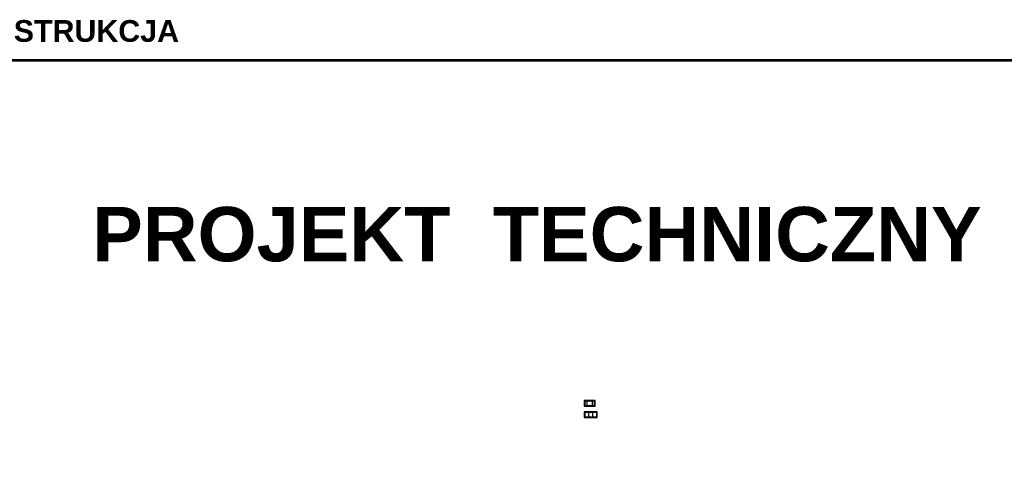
# Model space of a CAD drawing. Header units: inches. Extents: x 201967 to 338763, y -32705 to 30884.
# Tile 202 of 236: x 315749 to 324813, y 18257 to 22383. Entities that reach past the tile are written whole.
import ezdxf

# ---------------------------------------------------------------- set-up
doc = ezdxf.new("R2010")
doc.units = ezdxf.units.IN
doc.header["$MEASUREMENT"] = 0
doc.layers.add('01 a1 KONSTRUKCJA żelebet', color=200, linetype='Continuous', lineweight=53)
doc.layers.add('WIDOK', color=2, linetype='Continuous', lineweight=13)
doc.layers.add('hybryda CSC', color=3, linetype='Continuous')
doc.styles.get("Standard").update_dxf_attribs({"font": 'arial.ttf'})

msp = doc.modelspace()

# ---------------------------------------------------------------- linework, layer by layer
at = {"layer": '01 a1 KONSTRUKCJA żelebet'}
msp.add_lwpolyline([(311152.39, 22010.41), (338763.05, 22010.41), (338763.05, -32705.22), (311152.39, -32705.22)], close=True, dxfattribs=at)
at = {"layer": 'hybryda CSC'}
for p, q in [((321041.21, 18874.19), (320951.21, 18874.19)), ((320951.21, 18874.19), (320951.21, 18834.19)), ((320973.21, 18834.19), (320973.21, 18874.19)), ((321019.21, 18874.19), (321019.21, 18834.19)), ((321041.21, 18834.19), (321041.21, 18874.19)), ((320951.21, 18834.19), (321041.21, 18834.19)), ((321061.21, 18770.69), (320951.21, 18770.69)), ((320951.21, 18770.69), (320951.21, 18730.69)), ((320986.21, 18770.69), (320986.21, 18730.69)), ((321026.21, 18730.69), (321026.21, 18770.69)), ((321061.21, 18730.69), (321061.21, 18770.69)), ((320951.21, 18730.69), (321061.21, 18730.69))]:
    msp.add_line(p, q, dxfattribs=at)
for points in [[(320946.21, 18829.19), (321046.21, 18829.19), (321046.21, 18879.19), (320946.21, 18879.19)], [(320946.21, 18725.69), (321066.21, 18725.69), (321066.21, 18775.69), (320946.21, 18775.69)]]:
    msp.add_lwpolyline(points, close=True, dxfattribs=at)
for centre in [(320951.21, 18874.19), (320974.21, 18874.19), (320996.21, 18874.19), (321018.21, 18874.19), (321039.21, 18874.19), (320951.21, 18834.19), (320951.21, 18770.69), (320969.21, 18770.69), (320974.21, 18834.19), (320987.21, 18770.69), (320996.21, 18834.19), (321006.21, 18770.69), (321018.21, 18834.19), (321025.21, 18770.69), (321039.21, 18834.19), (321043.21, 18770.69), (321061.21, 18770.69), (320951.21, 18730.69), (320969.21, 18730.69), (320987.21, 18730.69), (321006.21, 18730.69), (321025.21, 18730.69), (321043.21, 18730.69), (321061.21, 18730.69)]:
    msp.add_circle(centre, 0.6, dxfattribs=at)

# ---------------------------------------------------------------- texts
at = {"layer": 'WIDOK', "color": 150, "true_color": 0x007fff, "attachment_point": 1}
for s, insert, char_height, width in [('{\\fArial|b1|i0|c238|p34;PROJEKT SKORYGOWANY - KONSTRUKCJA}', (311146.93, 22379.21), 200, 6112.5855), ('{\\fArial|b1|i0|c238|p34;PROJEKT  TECHNICZNY  KONSTRUKCJA}', (316416.7, 20660.71), 500, 15226.08)]:
    msp.add_mtext(s, dxfattribs=dict(at, insert=insert, char_height=char_height, width=width))

doc.saveas('drawing.dxf')
